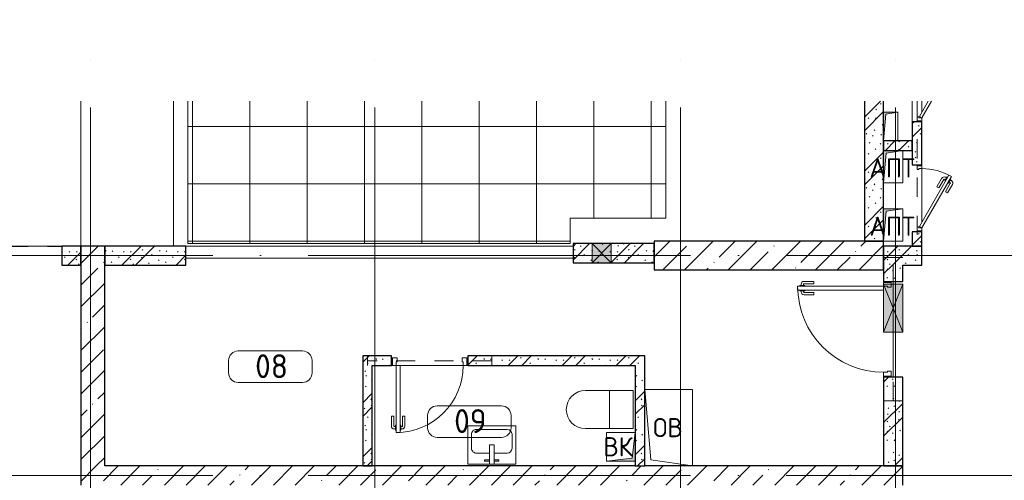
# Model space of a CAD drawing. Header units: millimetres. Extents: x -19737 to 100106, y -4436 to 96517.
# Tile 34 of 59: x 35392 to 45695, y 91700 to 96517. Entities that reach past the tile are written whole.
import ezdxf

# ---------------------------------------------------------------- set-up
doc = ezdxf.new("R2010")
doc.units = ezdxf.units.MM
for name, pattern in [('3_ Штрих_ 1 х 1 мм', [400, 200, -200]), ('ADSK_Линия сетки', [5000, 4000, -500, 0, -500]), ('ADSK_Штриховая_ш3 п1_5', [900, 600, -300])]:
    doc.linetypes.add(name, pattern=pattern)
for name, color, linetype, lineweight in [('A-____-NOTE-TEXT', 7, 'Continuous', 18), ('A-AREA-____-IDEN', 7, 'Continuous', 9), ('A-DOOR-____-MCUT', 7, 'Continuous', 9), ('A-DOOR-____-OTLN', 7, 'Continuous', 18), ('A-DOOR-FRAM-MCUT', 7, 'Continuous', 9), ('A-FLOR-____-OTLN', 7, 'Continuous', 18), ('A-FLOR-____-PATT', 7, 'Continuous', 18), ('A-GENM-____-OTLN', 7, 'Continuous', 18), ('A-GLAZ-____-MCUT', 7, 'Continuous', 9), ('A-GLAZ-____-OTLN', 7, 'Continuous', 18), ('A-WALL-____-MCUT', 7, 'Continuous', 40), ('A-WALL-____-PATT', 7, 'Continuous', 40), ('I-WALL-____-MCUT', 7, 'Continuous', 40), ('I-WALL-____-OTLN', 7, 'Continuous', 18), ('M-EQPM-____-OTLN', 7, 'Continuous', 18), ('P-SANR-FIXT-OTLN', 7, 'Continuous', 18), ('S-BEAM-____-OTLN', 7, 'Continuous', 18), ('S-COLS-____-MCUT', 7, 'Continuous', 40), ('S-COLS-____-OTLN', 7, 'Continuous', 18), ('S-GRID-____-OTLN', 7, 'Continuous', 9)]:
    doc.layers.add(name, color=color, linetype=linetype, lineweight=lineweight)
doc.layers.add('A-AREA-____-OTLN', color=4, linetype='ADSK_Штриховая_ш3 п1_5', lineweight=40, true_color=0x00ffff)
doc.styles.add('GOST Common', font='GOST_Common.ttf', dxfattribs={"height": 200})
doc.styles.add('GOST Common_2', font='GOST_Common.ttf', dxfattribs={"height": 250})
pattern_1 = [(45, (0, 0), (-228.0985, 228.0985), []), (45, (228.1, 0), (-228.0985, 228.0985), [403.225, -80.645, 6.706, -73.939])]
pattern_2 = [(135, (300.56, 377.28), (-565.6854, 6e-14), [10, -790]), (135, (349.8, 474.73), (-565.6854, 6e-14), [10, -790]), (135, (423.93, 473.06), (-565.6854, 6e-14), [10, -790]), (135, (229.92, 447.9), (-565.6854, 6e-14), [10, -790]), (135, (155.08, 447.9), (-565.6854, 6e-14), [10, -790]), (135, (114.9, 369.03), (-565.6854, 6e-14), [10, -790]), (135, (132.43, 285.8), (-565.6854, 6e-14), [10, -790]), (135, (214.66, 322), (-565.6854, 6e-14), [10, -790]), (135, (198.16, 261.88), (-565.6854, 6e-14), [10, -790]), (135, (45.2, 272.9), (-565.6854, 6e-14), [10, -790]), (135, (42.32, 336.16), (-565.6854, 6e-14), [10, -790]), (135, (92.26, 192.24), (-565.6854, 6e-14), [10, -790]), (135, (7.07, 149.2), (-565.6854, 6e-14), [10, -790]), (135, (80.6, 95.1), (-565.6854, 6e-14), [10, -790]), (135, (79.53, 36.94), (-565.6854, 6e-14), [10, -790]), (135, (153.87, 74.56), (-565.6854, 6e-14), [10, -790]), (135, (228.35, 124.8), (-565.6854, 6e-14), [10, -790]), (135, (279.75, 180.4), (-565.6854, 6e-14), [10, -790]), (135, (282.9, 31.63), (-565.6854, 6e-14), [10, -790]), (135, (377.38, 53.45), (-565.6854, 6e-14), [10, -790]), (135, (352.28, 102.7), (-565.6854, 6e-14), [10, -790]), (135, (354.05, 0), (-565.6854, 6e-14), [10, -790]), (135, (553.23, 16.45), (-565.6854, 6e-14), [10, -790]), (135, (542.38, 63.45), (-565.6854, 6e-14), [10, -790]), (135, (536.58, 239.3), (-565.6854, 6e-14), [10, -790]), (135, (475.85, 203.9), (-565.6854, 6e-14), [10, -790]), (135, (475.85, 316.54), (-565.6854, 6e-14), [10, -790]), (135, (520.8, 408.7), (-565.6854, 6e-14), [10, -790]), (135, (551.1, 470.8), (-565.6854, 6e-14), [10, -790]), (135, (235.25, 537.93), (-565.6854, 6e-14), [10, -790]), (135, (407.25, 547.65), (-565.6854, 6e-14), [10, -790]), (135, (94.5, 558.6), (-565.6854, 6e-14), [10, -790]), (135, (46.4, 532.3), (-565.6854, 6e-14), [10, -790]), (135, (85.56, 465.04), (-565.6854, 6e-14), [10, -790]), (135, (355.53, 181.14), (-565.6854, 6e-14), [10, -790]), (135, (362.23, 243.6), (-565.6854, 6e-14), [10, -790]), (135, (413.45, 344.1), (-565.6854, 6e-14), [10, -790]), (135, (286.3, 273.25), (-565.6854, 6e-14), [10, -790]), (135, (423.02, 263.72), (-565.6854, 6e-14), [10, -790]), (135, (162.94, 190.2), (-565.6854, 6e-14), [10, -790]), (135, (470.25, 120.93), (-565.6854, 6e-14), [10, -790]), (135, (484.48, 9.78), (-565.6854, 6e-14), [10, -790]), (45, (0, 212.13), (-565.6854, 0), []), (45, (212.13, 0), (-565.6854, 0), []), (45, (353.55, 0), (-565.6854, 0), []), (45, (0, 353.55), (-565.6854, 0), [])]

# ---------------------------------------------------------------- blocks, each defined once
blk = doc.blocks.new('АР_Дверь однопольная - 800х2100h_700__Глухая_Су_EI30-7430344-02_К2')
at = {"layer": 'A-DOOR-____-MCUT', "color": 254, "lineweight": 15, "true_color": 0xcccccc}
for p, q in [((350, 750), (310, 750)), ((310, 750), (310, 50)), ((350, 50), (350, 750)), ((310, 50), (350, 50))]:
    blk.add_line(p, q, dxfattribs=at)
at = {"layer": 'A-DOOR-____-OTLN', "color": 254, "lineweight": 5, "true_color": 0xcccccc}
for p, q in [((302, 725), (302, 675)), ((310, 725), (302, 725)), ((350, 725), (358, 725)), ((358, 725), (358, 675)), ((260, 580), (260, 683)), ((285, 580), (285, 683)), ((302, 713), (290, 713)), ((302, 688), (290, 688)), ((302, 675), (310, 675)), ((358, 675), (350, 675)), ((358, 713), (370, 713)), ((358, 688), (370, 688)), ((375, 580), (375, 683)), ((400, 580), (400, 683)), ((285, 580), (260, 580)), ((375, 580), (400, 580))]:
    blk.add_line(p, q, dxfattribs=at)
at = {"layer": 'A-DOOR-____-OTLN', "color": 254, "lineweight": 13, "true_color": 0xcccccc}
blk.add_arc((350, 50), 700, 90, 180, dxfattribs=at)
at = {"layer": 'A-DOOR-____-OTLN', "color": 254, "lineweight": 5, "true_color": 0xcccccc}
for centre, radius, start, end in [((290, 683), 30, 90, 180), ((290, 683), 4.99, 90, 180), ((370, 683), 30, 0, 90), ((370, 683), 4.99, 0, 90)]:
    blk.add_arc(centre, radius, start, end, dxfattribs=at)
at = {"layer": 'A-DOOR-FRAM-MCUT', "color": 254, "lineweight": 15, "true_color": 0xcccccc}
for p, q in [((-390, 50), (-400, 50)), ((-350, 50), (-390, 50)), ((-390, 50), (-390, -30)), ((-350, 10), (-350, 50)), ((-340, 10), (-350, 10)), ((-340, -30), (-340, 10)), ((350, 10), (340, 10)), ((340, 10), (340, -30)), ((390, 50), (350, 50)), ((350, 50), (350, 10)), ((390, -30), (390, 50)), ((390, 50), (400, 50)), ((-390, -30), (-400, -30)), ((-390, -30), (-340, -30)), ((340, -30), (390, -30)), ((390, -30), (400, -30))]:
    blk.add_line(p, q, dxfattribs=at)
blk = doc.blocks.new('АР_Дверь однопольная - 1000х2100h_900__Выход к зоне кондиц__EI30-4698321-02_К2')
at = {"layer": 'A-DOOR-____-MCUT', "color": 254, "lineweight": 15, "true_color": 0xcccccc}
for p, q in [((450, 1000), (410, 1000)), ((410, 1000), (410, 100)), ((450, 100), (450, 1000)), ((410, 100), (450, 100))]:
    blk.add_line(p, q, dxfattribs=at)
at = {"layer": 'A-DOOR-____-OTLN', "color": 254, "lineweight": 5, "true_color": 0xcccccc}
for p, q in [((360, 830), (360, 933)), ((385, 830), (385, 933)), ((402, 963), (390, 963)), ((402, 938), (390, 938)), ((402, 975), (402, 925)), ((410, 975), (402, 975)), ((450, 975), (458, 975)), ((458, 975), (458, 925)), ((458, 963), (470, 963)), ((458, 938), (470, 938)), ((475, 830), (475, 933)), ((500, 830), (500, 933)), ((385, 830), (360, 830)), ((402, 925), (410, 925)), ((458, 925), (450, 925)), ((475, 830), (500, 830))]:
    blk.add_line(p, q, dxfattribs=at)
at = {"layer": 'A-DOOR-____-OTLN', "color": 254, "lineweight": 13, "true_color": 0xcccccc}
blk.add_arc((450, 100), 900, 90, 180, dxfattribs=at)
at = {"layer": 'A-DOOR-____-OTLN', "color": 254, "lineweight": 5, "true_color": 0xcccccc}
for centre, radius, start, end in [((390, 933), 30, 90, 180), ((390, 933), 4.99, 90, 180), ((470, 933), 30, 0, 90), ((470, 933), 4.99, 0, 90)]:
    blk.add_arc(centre, radius, start, end, dxfattribs=at)
at = {"layer": 'A-DOOR-FRAM-MCUT', "color": 254, "lineweight": 15, "true_color": 0xcccccc}
for p, q in [((-490, 100), (-500, 100)), ((-490, 20), (-500, 20)), ((-450, 100), (-490, 100)), ((-490, 100), (-490, 20)), ((-490, 20), (-440, 20)), ((-450, 60), (-450, 100)), ((-440, 60), (-450, 60)), ((-440, 20), (-440, 60)), ((450, 60), (440, 60)), ((440, 60), (440, 20)), ((440, 20), (470, 20)), ((470, 100), (450, 100)), ((450, 100), (450, 60)), ((490, 100), (470, 100)), ((470, 20), (490, 20)), ((490, 20), (490, 100)), ((490, 100), (500, 100)), ((490, 20), (500, 20))]:
    blk.add_line(p, q, dxfattribs=at)
blk = doc.blocks.new('АР_Отверстие прямоугольное - ОВВ-5385973-02_К2')
at = {"layer": 'A-GLAZ-____-OTLN', "lineweight": 13, "true_color": 0xf9f9f9}
blk.add_hatch(color=7, dxfattribs=at).paths.add_polyline_path([(375, -100), (375, 100), (-125, 100), (-125, -100)])
at = {"layer": 'A-GLAZ-____-MCUT', "color": 254, "lineweight": 15, "true_color": 0xcccccc}
for p, q in [((-125, 100), (-125, -100)), ((375, 100), (375, -100))]:
    blk.add_line(p, q, dxfattribs=at)
at = {"layer": 'A-GLAZ-____-OTLN', "color": 254, "lineweight": 5, "true_color": 0xcccccc}
for p, q in [((375, 100), (-125, -100)), ((-125, 100), (375, -100))]:
    blk.add_line(p, q, dxfattribs=at)
at = {"layer": 'A-GLAZ-____-OTLN', "color": 254, "lineweight": 13, "true_color": 0xcccccc}
for p, q in [((375, 100), (-125, 100)), ((-125, 100), (-125, -100)), ((375, -100), (375, 100)), ((-125, -100), (375, -100))]:
    blk.add_line(p, q, dxfattribs=at)
blk = doc.blocks.new('АР_Дверь однопольная - 500х1300h_400__ЭОМ_СС _EI60-5099169-02_К2')
at = {"layer": 'A-DOOR-____-MCUT', "color": 254, "lineweight": 15, "true_color": 0xcccccc}
for p, q in [((210, 50), (34, 152)), ((34, 117), (195, 24)), ((195, 24), (210, 50))]:
    blk.add_line(p, q, dxfattribs=at)
at = {"layer": 'A-DOOR-FRAM-MCUT', "color": 254, "lineweight": 15, "true_color": 0xcccccc}
for p, q in [((210, 20), (200, 20)), ((200, 20), (200, 0)), ((200, 0), (240, 0)), ((240, 50), (210, 50)), ((210, 50), (210, 20)), ((240, 0), (240, 50)), ((240, 50), (250, 50)), ((240, 0), (250, 0))]:
    blk.add_line(p, q, dxfattribs=at)
blk = doc.blocks.new('АР_Дверь однопольная - 700х2100h_600__ПК-5099039-02_К2')
at = {"layer": 'A-DOOR-____-MCUT', "color": 254, "lineweight": 15, "true_color": 0xcccccc}
for p, q in [((-227, 360), (-242, 334)), ((-242, 334), (295, 24)), ((310, 50), (-227, 360)), ((295, 24), (310, 50))]:
    blk.add_line(p, q, dxfattribs=at)
at = {"layer": 'A-DOOR-____-OTLN', "color": 254, "lineweight": 5, "true_color": 0xcccccc}
for p, q in [((-220, 322), (-224, 315)), ((-224, 315), (-181, 290)), ((-205, 348), (-201, 354)), ((-201, 354), (-158, 329)), ((-190, 348), (-184, 359)), ((-169, 336), (-163, 346)), ((-158, 329), (-162, 323)), ((-67, 297), (-156, 348)), ((-55, 318), (-143, 370)), ((-67, 297), (-55, 318)), ((-213, 308), (-219, 298)), ((-120, 206), (-208, 257)), ((-192, 296), (-198, 285)), ((-107, 227), (-196, 279)), ((-181, 290), (-177, 297)), ((-107, 227), (-120, 206))]:
    blk.add_line(p, q, dxfattribs=at)
at = {"layer": 'A-DOOR-____-OTLN', "color": 254, "lineweight": 13, "true_color": 0xcccccc}
blk.add_arc((310, 50), 620, 150, 180, dxfattribs=at)
at = {"layer": 'A-DOOR-____-OTLN', "color": 254, "lineweight": 5, "true_color": 0xcccccc}
for centre, radius, start, end in [((-158, 344), 30, 60, 150), ((-158, 344), 4.99, 60, 150), ((-193, 283), 30, 150, 240), ((-193, 283), 4.99, 150, 240)]:
    blk.add_arc(centre, radius, start, end, dxfattribs=at)
at = {"layer": 'A-DOOR-FRAM-MCUT', "color": 254, "lineweight": 15, "true_color": 0xcccccc}
for p, q in [((-340, 50), (-350, 50)), ((-340, 0), (-350, 0)), ((-310, 50), (-340, 50)), ((-340, 50), (-340, 0)), ((-340, 0), (-300, 0)), ((-310, 20), (-310, 50)), ((-300, 20), (-310, 20)), ((-300, 0), (-300, 20)), ((310, 20), (300, 20)), ((300, 20), (300, 0)), ((300, 0), (340, 0)), ((340, 50), (310, 50)), ((310, 50), (310, 20)), ((340, 0), (340, 50)), ((340, 50), (350, 50)), ((340, 0), (350, 0))]:
    blk.add_line(p, q, dxfattribs=at)
blk = doc.blocks.new('АР_Перемычка - 100_Уx1_75x5__250-250-4740509-02_К2')
at = {"layer": 'S-BEAM-____-OTLN', "color": 254, "linetype": '3_ Штрих_ 1 х 1 мм', "lineweight": 15, "true_color": 0xdcdcdc}
for p, q in [((-650, 50), (-650, -50)), ((650, 50), (650, -50)), ((-650, 0), (650, 0))]:
    blk.add_line(p, q, dxfattribs=at)
blk = doc.blocks.new('АР_Перемычка - 200_Уx2_50x5__250-250-4826033-02_К2')
at = {"layer": 'S-BEAM-____-OTLN', "color": 254, "linetype": '3_ Штрих_ 1 х 1 мм', "lineweight": 15, "true_color": 0xdcdcdc}
for p, q in [((-750, 100), (-750, -100)), ((750, 100), (750, -100)), ((-750, 0), (-30, 0)), ((-30, 0), (470, 0)), ((470, 0), (750, 0))]:
    blk.add_line(p, q, dxfattribs=at)
blk = doc.blocks.new('АР_Перемычка - 100_Уx1_75x5__2600-250-5099124-02_К2')
at = {"layer": 'S-BEAM-____-OTLN', "color": 254, "linetype": '3_ Штрих_ 1 х 1 мм', "lineweight": 15, "true_color": 0xdcdcdc}
for p, q in [((600, 50), (600, -50)), ((-1016, 0), (600, 0))]:
    blk.add_line(p, q, dxfattribs=at)
blk = doc.blocks.new('АР_Отверстие прямоугольное - ОВО-6459907-02_К2')
at = {"layer": 'A-GLAZ-____-OTLN', "lineweight": 13, "true_color": 0xf9f9f9}
blk.add_hatch(color=7, dxfattribs=at).paths.add_polyline_path([(25, 100), (25, -100), (225, -100), (225, 100)])
at = {"layer": 'A-GLAZ-____-MCUT', "color": 254, "lineweight": 15, "true_color": 0xcccccc}
for p, q in [((25, 100), (25, -100)), ((225, 100), (225, -100))]:
    blk.add_line(p, q, dxfattribs=at)
at = {"layer": 'A-GLAZ-____-OTLN', "color": 254, "lineweight": 5, "true_color": 0xcccccc}
for p, q in [((225, 100), (25, -100)), ((25, 100), (225, -100))]:
    blk.add_line(p, q, dxfattribs=at)
at = {"layer": 'A-GLAZ-____-OTLN', "color": 254, "lineweight": 13, "true_color": 0xcccccc}
for p, q in [((225, 100), (25, 100)), ((25, 100), (25, -100)), ((225, -100), (225, 100)), ((25, -100), (225, -100))]:
    blk.add_line(p, q, dxfattribs=at)
blk = doc.blocks.new('АР_Канал вертикальный прямоугольный - ВК-7279905-02_К2')
at = {"layer": 'M-EQPM-____-OTLN', "lineweight": 13, "true_color": 0xe2e2e2}
blk.add_hatch(color=254, dxfattribs=at).paths.add_polyline_path([(-150, 150), (-150, -150), (-120, 120), (150, 150)])
at = {"layer": 'M-EQPM-____-OTLN', "color": 253, "lineweight": 13, "true_color": 0xaaaaaa}
for p, q in [((150, 150), (-150, 150)), ((-150, 150), (-150, -150)), ((150, 150), (-150, 150)), ((-150, 150), (-150, -150)), ((-150, -150), (-150, 150)), ((-150, 150), (150, 150)), ((-150, -150), (-120, 120)), ((-150, -150), (-120, 120)), ((-120, 120), (150, 150)), ((-120, 120), (150, 150)), ((150, -150), (150, 150)), ((150, 150), (150, -150)), ((-150, -150), (150, -150)), ((150, -150), (-150, -150))]:
    blk.add_line(p, q, dxfattribs=at)
blk = doc.blocks.new('A-PLU-toilet-2-2D - L600xW600xH900-967980-02_К2')
at = {"layer": 'P-SANR-FIXT-OTLN', "color": 253, "lineweight": 13, "true_color": 0xaaaaaa}
for p, q in [((250, 0), (-250, 0)), ((-250, 0), (-250, -400)), ((-250, 0), (-250, -400)), ((250, 0), (-250, 0)), ((0, 0), (0, -400)), ((-250, -400), (250, -400)), ((-250, -400), (250, -400))]:
    blk.add_line(p, q, dxfattribs=at)
blk.add_arc((250, -200), 200, 270, 90, dxfattribs=at)
blk.add_arc((250, -200), 200, 270, 90, dxfattribs=at)
blk = doc.blocks.new('A-PLU-Sink-2D - 400 x 500mm-971877-02_К2')
at = {"layer": 'P-SANR-FIXT-OTLN', "color": 253, "lineweight": 13, "true_color": 0xaaaaaa}
for p, q in [((266, 202), (-234, 202)), ((-234, 202), (-234, -198)), ((-234, -198), (-234, 202)), ((-234, 202), (266, 202)), ((-59, 172), (-59, 157)), ((-9, 172), (-59, 172)), ((-59, 157), (-9, 157)), ((-9, 2), (-9, 202)), ((41, 202), (41, 2)), ((41, 172), (91, 172)), ((91, 157), (41, 157)), ((91, 172), (91, 157)), ((266, -198), (266, 202)), ((266, 202), (266, -198)), ((-196, 37), (-196, -109)), ((-9, 88), (-145, 88)), ((41, 2), (-9, 2)), ((177, 88), (41, 88)), ((228, -109), (228, 37)), ((-234, -198), (266, -198)), ((266, -198), (-234, -198)), ((-145, -160), (177, -160))]:
    blk.add_line(p, q, dxfattribs=at)
for centre, start, end in [((-145, 37), 90, 180), ((177, 37), 360, 90), ((-145, -109), 180, 270), ((177, -109), 270, 0)]:
    blk.add_arc(centre, 50.8, start, end, dxfattribs=at)
blk = doc.blocks.new('АР_Канал вертикальный прямоугольный - ЭОМ-3003737-02_К2')
at = {"layer": 'M-EQPM-____-OTLN', "lineweight": 13, "true_color": 0xe2e2e2}
blk.add_hatch(color=254, dxfattribs=at).paths.add_polyline_path([(-75, -150), (-52.5, 127.5), (75, 150), (-75, 150)])
at = {"layer": 'M-EQPM-____-OTLN', "color": 253, "lineweight": 13, "true_color": 0xaaaaaa}
for p, q in [((75, 150), (-75, 150)), ((-75, 150), (-75, -150)), ((75, 150), (-75, 150)), ((-75, 150), (-75, -150)), ((-75, -150), (-75, 150)), ((-75, 150), (75, 150)), ((-75, -150), (-52.5, 127.5)), ((-75, -150), (-52.5, 127.5)), ((-52.5, 127.5), (75, 150)), ((-52.5, 127.5), (75, 150)), ((75, -150), (75, 150)), ((75, 150), (75, -150)), ((-75, -150), (75, -150)), ((75, -150), (-75, -150))]:
    blk.add_line(p, q, dxfattribs=at)
blk = doc.blocks.new('АР_Канал вертикальный прямоугольный - АПТ-4103410-02_К2')
at = {"layer": 'M-EQPM-____-OTLN', "lineweight": 13, "true_color": 0xe2e2e2}
blk.add_hatch(color=254, dxfattribs=at).paths.add_polyline_path([(-100, -170), (-73, 143), (100, 170), (-100, 170), (-100, -69)])
at = {"layer": 'M-EQPM-____-OTLN', "color": 253, "lineweight": 13, "true_color": 0xaaaaaa}
for p, q in [((100, 170), (-100, 170)), ((-100, 170), (-100, -170)), ((100, 170), (-100, 170)), ((-100, 170), (-100, -170)), ((-100, -170), (-100, 170)), ((-100, 170), (100, 170)), ((-100, -170), (-73, 143)), ((-100, -170), (-73, 143)), ((-73, 143), (100, 170)), ((-73, 143), (100, 170)), ((100, -170), (100, 170)), ((100, 170), (100, -170)), ((-100, -170), (100, -170)), ((100, -170), (-100, -170))]:
    blk.add_line(p, q, dxfattribs=at)
blk = doc.blocks.new('АР_Канал вертикальный прямоугольный - АПТ-2945420-02_К2')
at = {"layer": 'M-EQPM-____-OTLN', "lineweight": 13, "true_color": 0xe2e2e2}
blk.add_hatch(color=254, dxfattribs=at).paths.add_polyline_path([(-100, -170), (-73, 143), (100, 170), (-100, 170)])
at = {"layer": 'M-EQPM-____-OTLN', "color": 253, "lineweight": 13, "true_color": 0xaaaaaa}
for p, q in [((100, 170), (-100, 170)), ((-100, 170), (-100, -170)), ((100, 170), (-100, 170)), ((-100, 170), (-100, -170)), ((-100, -170), (-100, 170)), ((-100, 170), (100, 170)), ((-100, -170), (-73, 143)), ((-100, -170), (-73, 143)), ((-73, 143), (100, 170)), ((-73, 143), (100, 170)), ((100, -170), (100, 170)), ((100, 170), (100, -170)), ((-100, -170), (100, -170)), ((100, -170), (-100, -170))]:
    blk.add_line(p, q, dxfattribs=at)
blk = doc.blocks.new('АР_Канал вертикальный прямоугольный - ОВ-2699801-02_К2')
at = {"layer": 'A-GENM-____-OTLN', "color": 253, "lineweight": 13, "true_color": 0xaaaaaa}
for p, q in [((-250, 400), (-250, -400)), ((-250, -400), (250, -400))]:
    blk.add_line(p, q, dxfattribs=at)
at = {"layer": 'M-EQPM-____-OTLN', "color": 253, "lineweight": 13, "true_color": 0xaaaaaa}
for p, q in [((-250, 400), (-185, -335)), ((250, 400), (-250, 400)), ((-250, 400), (-250, -400)), ((250, -400), (250, 400)), ((-250, -400), (250, -400)), ((-185, -335), (250, -400))]:
    blk.add_line(p, q, dxfattribs=at)
blk = doc.blocks.new('Наметкина 10_РД_АР_К2_отсоединено_rvt-1-02_К2')
at = {"layer": 'A-FLOR-____-PATT', "lineweight": 5, "true_color": 0xcccccc}
h = blk.add_hatch(dxfattribs=at)
h.set_pattern_fill('FP_17', color=254, style=0, pattern_type=2)
h.set_pattern_definition([(0, (0, 0), (0, 600), []), (90, (0, 0), (-600, 4e-14), [])])
h.paths.add_polyline_path([(28316, 94175), (29855, 94175), (29855, 94440), (30855, 94440), (30855, 95666), (25855, 95666), (25855, 94175)])
at = {"layer": 'A-WALL-____-PATT', "lineweight": 5, "true_color": 0xcccccc}
h = blk.add_hatch(dxfattribs=at)
h.set_pattern_fill('FP_16', color=254, style=0, pattern_type=2)
h.set_pattern_definition(pattern_2)
h.paths.add_polyline_path([(32935, 94200), (33135, 94200), (33135, 95666), (32935, 95666), (32935, 94301)])
h = blk.add_hatch(dxfattribs=at)
h.set_pattern_fill('FP_16', color=254, style=0, pattern_type=2)
h.set_pattern_definition(pattern_2)
h.paths.add_polyline_path([(33535, 94150), (33535, 94300), (33435, 94300), (33435, 94150)])
h.paths.add_polyline_path([(33535, 95000), (33535, 95450), (33435, 95450), (33435, 95000)])
h = blk.add_hatch(dxfattribs=at)
h.set_pattern_fill('FP_16', color=254, style=0, pattern_type=2)
h.set_pattern_definition(pattern_2)
h.paths.add_polyline_path([(33135, 95150), (33435, 95150), (33435, 95250), (33135, 95250)])
h = blk.add_hatch(dxfattribs=at)
h.set_pattern_fill('FP_16', color=254, style=0, pattern_type=2)
h.set_pattern_definition(pattern_2)
h.paths.add_polyline_path([(30735, 93975), (30735, 94175), (29885, 94175), (29885, 93975), (30285, 93975)])
h = blk.add_hatch(dxfattribs=at)
h.set_pattern_fill('FP_16', color=254, style=0, pattern_type=2)
h.set_pattern_definition(pattern_2)
h.paths.add_polyline_path([(24735, 93950), (24735, 94150), (24535, 94150), (24535, 93950)])
h = blk.add_hatch(dxfattribs=at)
h.set_pattern_fill('FP_15', color=254, style=0, pattern_type=2)
h.set_pattern_definition(pattern_1)
h.paths.add_polyline_path([(24985, 91850), (24985, 94150), (24735, 94150), (24735, 91850)])
h = blk.add_hatch(dxfattribs=at)
h.set_pattern_fill('FP_16', color=254, style=0, pattern_type=2)
h.set_pattern_definition(pattern_2)
h.paths.add_polyline_path([(25835, 93950), (25835, 94150), (24985, 94150), (24985, 93950)])
h = blk.add_hatch(dxfattribs=at)
h.set_pattern_fill('FP_16', color=254, style=0, pattern_type=2)
h.set_pattern_definition(pattern_2)
h.paths.add_polyline_path([(33335, 93950), (33535, 93950), (33535, 94150), (33135, 94150), (33135, 93950)])
h = blk.add_hatch(dxfattribs=at)
h.set_pattern_fill('FP_16', color=254, style=0, pattern_type=2)
h.set_pattern_definition(pattern_2)
h.paths.add_polyline_path([(33135, 91850), (33335, 91850), (33335, 92780), (33135, 92780)])
h.paths.add_polyline_path([(33335, 93780), (33335, 93950), (33135, 93950), (33135, 93780)])
h = blk.add_hatch(dxfattribs=at)
h.set_pattern_fill('FP_16', color=254, style=0, pattern_type=2)
h.set_pattern_definition(pattern_2)
h.paths.add_polyline_path([(27785, 91850), (27785, 93000), (27685, 93000), (27685, 91850)])
h = blk.add_hatch(dxfattribs=at)
h.set_pattern_fill('FP_16', color=254, style=0, pattern_type=2)
h.set_pattern_definition(pattern_2)
h.paths.add_polyline_path([(30635, 92900), (30635, 93000), (28785, 93000), (28785, 92900), (30535, 92900)])
h.paths.add_polyline_path([(27785, 92900), (27985, 92900), (27985, 93000), (27785, 93000)])
h = blk.add_hatch(dxfattribs=at)
h.set_pattern_fill('FP_16', color=254, style=0, pattern_type=2)
h.set_pattern_definition(pattern_2)
h.paths.add_polyline_path([(30635, 91850), (30635, 92900), (30535, 92900), (30535, 91850)])
h = blk.add_hatch(dxfattribs=at)
h.set_pattern_fill('FP_15', color=254, style=0, pattern_type=2)
h.set_pattern_definition(pattern_1)
h.paths.add_polyline_path([(32492, 91650), (33335, 91650), (33335, 91850), (24735, 91850), (24735, 91650), (31310, 91650)])
at = {"layer": 'S-COLS-____-OTLN', "lineweight": 5, "true_color": 0xcccccc}
h = blk.add_hatch(dxfattribs=at)
h.set_pattern_fill('FP_15', color=254, style=0, pattern_type=2)
h.set_pattern_definition(pattern_1)
h.paths.add_polyline_path([(33135, 93900), (33135, 94200), (30735, 94200), (30735, 93900), (32492, 93900)])
at = {"layer": 'A-AREA-____-OTLN', "color": 7, "linetype": '3_ Штрих_ 1 х 1 мм', "lineweight": 30, "true_color": 0xccffff}
blk.add_line((22385, 94150), (24535, 94150), dxfattribs=at)
at = {"layer": 'A-FLOR-____-OTLN', "color": 254, "lineweight": 13, "true_color": 0xcccccc}
for p, q in [((24735, 94150), (24735, 95666)), ((25705, 95666), (25705, 94150)), ((25855, 95666), (25855, 94175)), ((30855, 94440), (30855, 95666)), ((33535, 95000), (33535, 94990)), ((33535, 94960), (33535, 94400)), ((29855, 94175), (29855, 94440)), ((29855, 94440), (30855, 94440)), ((33535, 94310), (33535, 94301)), ((25855, 94175), (29855, 94175)), ((24535, 94150), (22385, 94150)), ((29885, 94150), (25835, 94150)), ((29885, 94023), (25835, 94023)), ((33135, 93900), (30735, 93900)), ((33235, 93780), (33235, 93750)), ((33235, 93750), (33235, 93780)), ((33235, 93750), (33235, 93250)), ((33235, 93250), (33235, 93750)), ((33235, 93250), (33235, 92780)), ((33235, 92780), (33235, 93250)), ((27985, 92900), (27995, 92900)), ((27995, 92900), (27985, 92900)), ((28075, 92900), (28735, 92900)), ((28735, 92900), (28075, 92900)), ((28775, 92900), (28785, 92900)), ((28785, 92900), (28775, 92900))]:
    blk.add_line(p, q, dxfattribs=at)
at = {"layer": 'A-WALL-____-MCUT', "color": 254, "lineweight": 30, "true_color": 0xcccccc}
for p, q in [((32935, 95666), (32935, 94200)), ((33135, 94200), (33135, 95666)), ((30085, 94175), (29885, 94175)), ((29885, 94175), (29885, 93975)), ((30285, 94175), (30085, 94175)), ((30735, 94175), (30285, 94175)), ((30735, 93975), (30735, 94175)), ((32935, 94200), (33135, 94200)), ((24735, 94150), (24535, 94150)), ((24535, 94150), (24535, 93950)), ((24735, 94150), (24735, 91850)), ((24985, 94150), (24735, 94150)), ((24735, 93950), (24735, 94150)), ((24985, 91850), (24985, 94150)), ((25835, 94150), (24985, 94150)), ((24985, 94150), (24985, 93950)), ((25835, 93950), (25835, 94150)), ((29885, 93975), (30085, 93975)), ((30085, 93975), (30285, 93975)), ((30285, 93975), (30735, 93975)), ((24535, 93950), (24735, 93950)), ((24985, 93950), (25835, 93950)), ((24735, 91850), (24735, 91650)), ((30535, 91850), (24985, 91850)), ((30535, 91850), (30635, 91850)), ((33335, 91850), (30635, 91850)), ((33335, 91650), (33335, 91850))]:
    blk.add_line(p, q, dxfattribs=at)
at = {"layer": 'I-WALL-____-MCUT', "color": 254, "lineweight": 30, "true_color": 0xcccccc}
for p, q in [((33535, 95450), (33435, 95450)), ((33435, 95450), (33435, 95000)), ((33535, 95000), (33535, 95450)), ((33435, 95250), (33135, 95250)), ((33135, 95250), (33135, 95150)), ((33435, 95150), (33435, 95250)), ((33135, 95150), (33435, 95150)), ((33435, 95000), (33535, 95000)), ((33535, 94300), (33435, 94300)), ((33435, 94300), (33435, 94150)), ((33535, 94150), (33535, 94300)), ((33535, 94150), (33135, 94150)), ((33135, 94150), (33135, 93950)), ((33435, 94150), (33535, 94150)), ((33535, 93950), (33535, 94150)), ((33135, 93950), (33135, 93780)), ((33335, 93780), (33335, 93950)), ((33335, 93950), (33535, 93950)), ((33135, 93780), (33335, 93780)), ((27785, 93000), (27685, 93000)), ((27685, 93000), (27685, 91850)), ((27985, 93000), (27785, 93000)), ((27985, 92900), (27985, 93000)), ((30635, 93000), (28785, 93000)), ((28785, 93000), (28785, 92900)), ((30635, 92900), (30635, 93000)), ((27785, 91850), (27785, 92900)), ((27785, 92900), (27985, 92900)), ((28785, 92900), (30535, 92900)), ((30535, 92900), (30535, 91850)), ((30635, 91850), (30635, 92900)), ((33135, 92780), (33135, 91850)), ((33335, 92780), (33135, 92780)), ((33335, 91850), (33335, 92780)), ((27685, 91850), (27785, 91850)), ((33135, 91850), (33335, 91850))]:
    blk.add_line(p, q, dxfattribs=at)
at = {"layer": 'I-WALL-____-OTLN', "color": 254, "lineweight": 13, "true_color": 0xcccccc}
for p, q in [((33435, 95450), (33435, 95666)), ((33535, 95666), (33535, 95550)), ((33535, 95460), (33535, 95450))]:
    blk.add_line(p, q, dxfattribs=at)
at = {"layer": 'S-COLS-____-MCUT', "color": 254, "lineweight": 30, "true_color": 0xcccccc}
for p, q in [((33135, 94200), (30735, 94200)), ((30735, 94200), (30735, 93900)), ((33135, 93900), (33135, 94200)), ((30735, 93900), (33135, 93900))]:
    blk.add_line(p, q, dxfattribs=at)
at = {"layer": 'A-DOOR-____-OTLN', "color": 7, "linetype": '3_ Штрих_ 1 х 1 мм', "lineweight": 30, "true_color": 0xccffff}
for name, p, rotation in [('АР_Дверь однопольная - 500х1300h_400__ЭОМ_СС _EI60-5099169-02_К2', (33485, 95700), 270), ('АР_Дверь однопольная - 700х2100h_600__ПК-5099039-02_К2', (33485, 94650), 270), ('АР_Дверь однопольная - 1000х2100h_900__Выход к зоне кондиц__EI30-4698321-02_К2', (33235, 93280), 89.99999999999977), ('АР_Дверь однопольная - 800х2100h_700__Глухая_Су_EI30-7430344-02_К2', (28385, 92950), 180)]:
    blk.add_blockref(name, p, dxfattribs=dict(at, rotation=rotation))
at = {"layer": 'A-GLAZ-____-OTLN', "color": 7, "linetype": '3_ Штрих_ 1 х 1 мм', "lineweight": 30, "true_color": 0xccffff}
for name, p, rotation in [('АР_Отверстие прямоугольное - ОВО-6459907-02_К2', (30310, 94075), 180), ('АР_Отверстие прямоугольное - ОВВ-5385973-02_К2', (33235, 93625), 269.9999999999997)]:
    blk.add_blockref(name, p, dxfattribs=dict(at, rotation=rotation))
at = {"layer": 'M-EQPM-____-OTLN', "color": 253, "lineweight": 5, "true_color": 0xaaaaaa}
for name, p in [('АР_Канал вертикальный прямоугольный - ЭОМ-3003737-02_К2', (33210, 95400)), ('АР_Канал вертикальный прямоугольный - АПТ-2945420-02_К2', (33235, 94980)), ('АР_Канал вертикальный прямоугольный - АПТ-4103410-02_К2', (33235, 94370)), ('АР_Канал вертикальный прямоугольный - ОВ-2699801-02_К2', (30885, 92250))]:
    blk.add_blockref(name, p, dxfattribs=at)
at = {"layer": 'M-EQPM-____-OTLN', "color": 253, "lineweight": 5, "true_color": 0xaaaaaa, "rotation": 180}
blk.add_blockref('АР_Канал вертикальный прямоугольный - ВК-7279905-02_К2', (30385, 92050), dxfattribs=at)
at = {"layer": 'P-SANR-FIXT-OTLN', "color": 253, "lineweight": 5, "true_color": 0xaaaaaa, "rotation": 180}
for name, p in [('A-PLU-toilet-2-2D - L600xW600xH900-967980-02_К2', (30265, 92240)), ('A-PLU-Sink-2D - 400 x 500mm-971877-02_К2', (29051, 92072))]:
    blk.add_blockref(name, p, dxfattribs=at)
at = {"layer": 'S-BEAM-____-OTLN', "color": 7, "linetype": '3_ Штрих_ 1 х 1 мм', "lineweight": 30, "true_color": 0xccffff}
for name, p, rotation in [('АР_Перемычка - 100_Уx1_75x5__2600-250-5099124-02_К2', (33485, 94650), 270), ('АР_Перемычка - 200_Уx2_50x5__250-250-4826033-02_К2', (33235, 93280), 89.99999999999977), ('АР_Перемычка - 100_Уx1_75x5__250-250-4740509-02_К2', (28385, 92950), 180)]:
    blk.add_blockref(name, p, dxfattribs=dict(at, rotation=rotation))
at = {"layer": 'A-____-NOTE-TEXT', "color": 253, "lineweight": 5, "true_color": 0xaaaaaa, "char_height": 200, "attachment_point": 1, "style": 'GOST Common'}
for s, insert, width in [('АПТ', (32987, 95067), 609.28), ('АПТ', (32987, 94457), 609.28), ('АПТ', (32987, 94457), 609.28), ('ОВ', (30723, 92351), 400.84), ('ВК', (30203, 92151), 400.84)]:
    blk.add_mtext(s, dxfattribs=dict(at, insert=insert, width=width))
blk = doc.blocks.new('Марка помещения 2 - Марка помещения 2-1605974-02_К2')
at = {"layer": 'A-AREA-____-IDEN', "color": 253, "true_color": 0xaaaaaa}
for p, q in [((-1.797, 0.841), (1.569, 0.841)), ((-2.297, -0.309), (-2.297, 0.341)), ((2.069, 0.341), (2.069, -0.309)), ((1.569, -0.809), (-1.797, -0.809))]:
    blk.add_line(p, q, dxfattribs=at)
for centre, start, end in [((-1.797, 0.341), 90, 180), ((1.569, 0.341), 0, 90), ((-1.797, -0.309), 180, 270), ((1.569, -0.309), 270, 360)]:
    blk.add_arc(centre, 0.5, start, end, dxfattribs=at)

msp = doc.modelspace()

# ---------------------------------------------------------------- linework, layer by layer
at = {"layer": 'S-GRID-____-OTLN', "color": 253, "linetype": 'ADSK_Линия сетки', "true_color": 0xaaaaaa}
for p, q in [((36132.3, 71598.9), (36132.3, 96517.1)), ((39107.3, 71598.9), (39107.3, 96517.1)), ((42307.3, 71598.9), (42307.3, 96517.1)), ((44557.3, 71598.9), (44557.3, 96517.1)), ((57412, 94050), (21097.2, 94050)), ((57412, 91750), (21097.2, 91750))]:
    msp.add_line(p, q, dxfattribs=at)

# ---------------------------------------------------------------- block references
at = {"lineweight": 5}
msp.add_blockref('Наметкина 10_РД_АР_К2_отсоединено_rvt-1-02_К2', (11297, 0), dxfattribs=at)
at = {"layer": 'A-AREA-____-IDEN', "color": 253, "true_color": 0xaaaaaa, "xscale": 199.9999999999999, "yscale": 199.9999999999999, "zscale": 199.9999999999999}
for p in [(38037.5, 92884.4), (40119.9, 92310.6)]:
    msp.add_blockref('Марка помещения 2 - Марка помещения 2-1605974-02_К2', p, dxfattribs=at)

# ---------------------------------------------------------------- texts
at = {"layer": 'A-AREA-____-IDEN', "color": 253, "true_color": 0xaaaaaa, "char_height": 250, "width": 448.945, "attachment_point": 1, "style": 'GOST Common_2'}
for s, insert in [('08', (37856, 93018.2)), ('09', (39938.4, 92444.3))]:
    msp.add_mtext(s, dxfattribs=dict(at, insert=insert))

doc.saveas('drawing.dxf')
